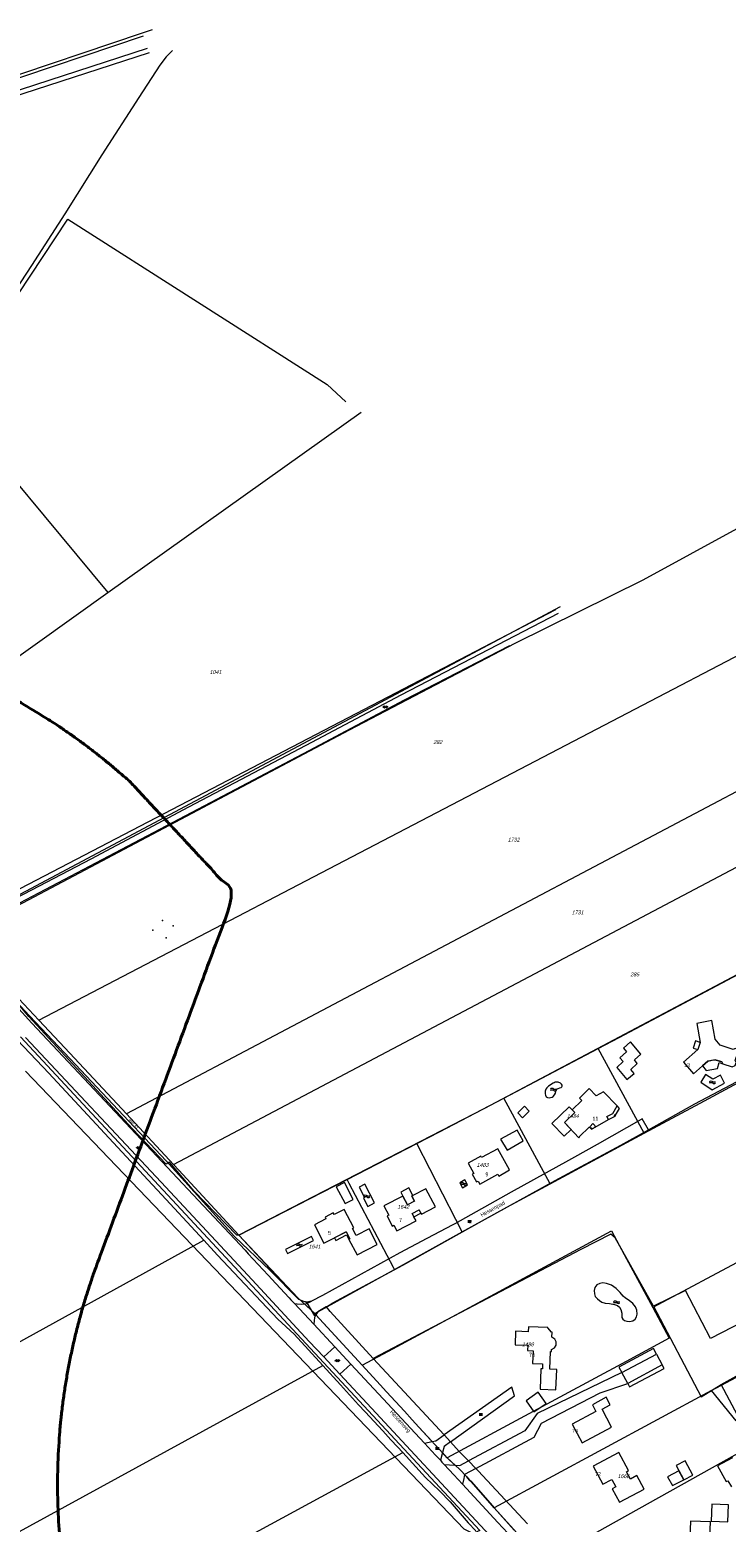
# Model space of a CAD drawing. Header units: metres. Extents: x 172462 to 175458, y 452773 to 455615.
# Tile 39 of 45: x 174181 to 174455, y 454658 to 455246. Entities that reach past the tile are written whole.
import ezdxf
from ezdxf.enums import TextEntityAlignment as Align

# ---------------------------------------------------------------- set-up
doc = ezdxf.new("R2010")
doc.units = ezdxf.units.M
doc.header["$MEASUREMENT"] = 0
doc.linetypes.add('DGN Style 7', pattern=[214.093135, 96.341911, -42.818627, 32.11397, -42.818627])
for name, color, linetype, lineweight in [('BGT Ondergrond', 7, 'Continuous', 0), ('DKK ondergrond', 7, 'Continuous', 0), ('Meldgebied', 5, 'Continuous', 40), ('Pers-druk hoofdleiding (stramien) (revisie)', 30, 'DGN Style 7', 0), ('Pers-druk materiaal-diameter (revisie)', 30, 'Continuous', 0)]:
    doc.layers.add(name, color=color, linetype=linetype, lineweight=lineweight)
doc.styles.add('Style-Arial', font='arial.ttf')
doc.styles.add('Style-arial I 0.26180', font='arial.shx', dxfattribs={"oblique": 15})
doc.styles.add('Style-WORKING', font='WORKING.shx')

# ---------------------------------------------------------------- blocks, each defined once
blk = doc.blocks.new('BGT-296')
at = {"layer": 'BGT Ondergrond', "color": 140, "linetype": 'Continuous', "lineweight": 0, "extrusion": (0, 0, -1)}
for centre in [(0.04, -0.026), (0.04, -0.066)]:
    blk.add_arc(centre, 0.0608, 48.8879, 131.1121, dxfattribs=at)
at = {"layer": 'BGT Ondergrond', "color": 140, "linetype": 'Continuous', "lineweight": 0}
for centre in [(0.04, 0.066), (0.04, 0.026)]:
    blk.add_arc(centre, 0.0608, 228.8879, 311.1121, dxfattribs=at)
blk = doc.blocks.new('*U14')
at = {"layer": 'BGT Ondergrond', "color": 7, "linetype": 'Continuous', "lineweight": 0}
for p, q in [((0.057, -0.036), (-0.057, 0.036)), ((-0.052, 0.076), (0.026, 0.026)), ((-0.036, -0.005), (-0.029, 0.087)), ((-0.005, -0.068), (0.005, 0.068)), ((0.029, -0.087), (0.036, 0.005)), ((0.052, -0.076), (-0.026, -0.026))]:
    blk.add_line(p, q, dxfattribs=at)
blk = doc.blocks.new('BGT-270B')
at = {"layer": 'BGT Ondergrond', "color": 7, "linetype": 'Continuous', "lineweight": 0, "xscale": 0.7267220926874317, "yscale": 0.7267220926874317, "zscale": 0.7267220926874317, "rotation": 243.434948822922}
blk.add_blockref('*U14', (0, 0), dxfattribs=at)
blk = doc.blocks.new('*U10')
at = {"layer": 'BGT Ondergrond', "color": 7, "linetype": 'Continuous', "lineweight": 0}
for p, q in [((0.025, 0.059), (-0.062, 0.016)), ((-0.044, 0.025), (-0.05, 0.038)), ((0.038, 0.034), (-0.05, -0.009)), ((0.05, 0.009), (-0.037, -0.034)), ((-0.019, -0.025), (-0.031, 0)), ((-0.006, 0.013), (-0.019, 0.038)), ((0.006, 0.05), (0, 0.062)), ((0.031, 0), (0.019, 0.025)), ((0.062, -0.016), (-0.025, -0.059)), ((-0.006, -0.05), (0, -0.062)), ((0.019, -0.037), (0.006, -0.012)), ((0.044, -0.025), (0.05, -0.037))]:
    blk.add_line(p, q, dxfattribs=at)
blk = doc.blocks.new('BGT-272B')
at = {"layer": 'BGT Ondergrond', "color": 7, "linetype": 'Continuous', "lineweight": 0, "xscale": 0.7267220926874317, "yscale": 0.7267220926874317, "zscale": 0.7267220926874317, "rotation": 243.434948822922}
blk.add_blockref('*U10', (0, 0), dxfattribs=at)

msp = doc.modelspace()

# ---------------------------------------------------------------- linework, layer by layer
at = {"layer": 'BGT Ondergrond', "color": 7, "linetype": 'Continuous', "lineweight": 0, "flags": 128}
for points in [[(174229.07, 455245.72), (174225.25, 455244.44), (174165.88, 455224.52), (174136.2, 455214.84), (174119.18, 455209.57), (174100.02, 455204.04), (174077.81, 455198.15), (174051.06, 455191.14), (173978.28, 455172.87)], [(173978.79, 455171.77), (174051.57, 455190.04), (174078.32, 455197.04), (174100.53, 455202.94), (174119.69, 455208.47), (174136.71, 455213.74), (174166.39, 455223.42), (174225.77, 455243.34)], [(173917.59, 455142.96), (173940.82, 455153.54), (173952.08, 455159.02), (173958.1, 455161.36), (173962.58, 455162.67), (173967.72, 455164.52), (173972.47, 455166.16), (173975.62, 455167.08), (173980.3, 455168.23), (173987.48, 455169.84), (174017.69, 455176.77), (174051.05, 455184.78), (174094.22, 455196.5), (174136.94, 455209.33), (174177.61, 455222.32), (174227.34, 455238.52)], [(174237.09, 455237.59), (174234.64, 455235.09), (174232.2, 455231.77), (174223.9, 455219.08), (174209.35, 455196.44), (174194.8, 455173.3), (174181.63, 455152.97), (174164.96, 455127.59), (174152.52, 455109)], [(174227.95, 455236.68), (174178.21, 455220.48), (174137.51, 455207.48), (174094.75, 455194.64), (174051.13, 455182.56), (174045.07, 455181.1)], [(174052.74, 454998.69), (174053.67, 455002.26), (174056.05, 455006.5), (174109.46, 455053.76), (174146.94, 455097.25), (174195.89, 455171.11), (174298, 455106.04), (174305.34, 455099.25)], [(174306.89, 454970.08), (174372.11, 455004.21), (174422.51, 455029.08), (174479.53, 455060.3), (174492.76, 455066.65), (174496, 455066.91)], [(174387.99, 455017.27), (174148.72, 454892.69)], [(174243.54, 454939.7), (174289.73, 454964.01), (174327.24, 454983.87), (174368.69, 455005.37), (174389.19, 455015.97)], [(174369.82, 455003.19), (174328.39, 454981.69), (174290.88, 454961.83), (174244.69, 454937.52), (174206.82, 454917.57), (174161.72, 454893.89), (174155.05, 454890.9), (174153.28, 454889.65)], [(174153.79, 454889.05), (174306.89, 454970.08)], [(174594.9, 454945.14), (174523.8, 454907.76), (174359.97, 454820.95), (174334.82, 454807.89), (174263.28, 454771.08)], [(174149.98, 454891.06), (174150.09, 454891.09), (174150.12, 454891.1), (174150.45, 454891.25), (174153.96, 454892.82), (174157.98, 454894.73), (174205.09, 454919.31), (174243.54, 454939.7)], [(174424.56, 454812.58), (174442.79, 454822.76), (174528.23, 454867.84), (174617.65, 454915.95)], [(174152.39, 454886.78), (174181.75, 454854.52)], [(174245.65, 454788.42), (174235.99, 454799.8), (174234.66, 454799.03), (174221.43, 454812.92), (174180.55, 454857.23), (174153.79, 454889.05)], [(174177.27, 454849.17), (174358.24, 454654.8)], [(174181.75, 454854.52), (174265.73, 454765.13), (174267, 454763.66), (174274.77, 454755.32), (174277.82, 454752.03), (174283.1, 454746.35), (174283.76, 454745.64), (174285.12, 454744.18)], [(174232.61, 454791.95), (174179.28, 454848.85)], [(174419.04, 454840.1), (174421.56, 454842.36), (174417.49, 454847.19), (174414.7, 454844.71), (174415.94, 454843.24), (174413.33, 454840.94), (174414.61, 454839.44), (174412.09, 454837.14), (174416.07, 454832.35), (174418.95, 454834.79), (174417.62, 454836.34), (174420.19, 454838.64), (174419.04, 454840.1)], [(174444.99, 454846.97), (174443.09, 454847.61), (174442.13, 454844.75)], [(174442.13, 454844.75), (174444.03, 454844.12)], [(174447.97, 454839.6), (174445.91, 454837.77), (174445.91, 454837.77)], [(174445.91, 454837.77), (174447.36, 454835.86), (174451.74, 454836.75), (174452.48, 454839)], [(174450.91, 454840.16), (174447.97, 454839.6)], [(174453.52, 454839.29), (174452.67, 454839.57), (174450.91, 454840.16)], [(174452.48, 454839), (174453.92, 454838.52)], [(174358.24, 454654.8), (174355.47, 454653.61), (174352.01, 454655.32), (174179.24, 454835.71)], [(174452.98, 454834.11), (174449.92, 454832.45), (174447.05, 454834.33), (174445.25, 454831.37), (174449.68, 454828.29), (174454.52, 454830.94), (174452.98, 454834.11)], [(174386.06, 454825.22), (174386.7, 454825.44), (174387.05, 454825.69), (174387.57, 454826.27), (174387.92, 454827.03), (174388.05, 454827.67), (174388.19, 454828.18), (174388.5, 454828.58), (174389.06, 454828.87), (174389.65, 454829.04), (174390.22, 454829.22), (174390.44, 454829.42), (174390.55, 454829.77), (174390.55, 454830.09), (174390.32, 454830.54), (174389.9, 454830.89), (174389.09, 454831.29), (174388.47, 454831.3), (174387.83, 454831.26), (174387.46, 454831.11), (174387, 454830.86), (174385.17, 454829.77), (174384.5, 454829.06), (174384.18, 454828.55), (174383.95, 454827.81), (174383.89, 454827.29), (174383.89, 454826.7), (174384.02, 454826.24), (174384.34, 454825.58), (174384.82, 454825.31), (174385.45, 454825.18), (174386.06, 454825.22)], [(174394.57, 454820.36), (174393.33, 454821.65), (174386.48, 454815.07), (174391.33, 454810.02), (174394.08, 454812.67), (174391.47, 454815.38)], [(174411.67, 454818.26), (174413.17, 454821), (174412.24, 454822)], [(174424.56, 454812.58), (174422.07, 454816.84), (174421.88, 454816.71), (174421.69, 454816.6), (174404.37, 454806.8), (174395.49, 454801.78), (174393.14, 454800.45)], [(174408.89, 454816.55), (174411.24, 454817.85)], [(174411.67, 454818.26), (174411.38, 454818.43), (174411.08, 454818.13)], [(174411.08, 454818.13), (174411.24, 454817.85)], [(174411.24, 454817.85), (174411.51, 454817.99), (174411.67, 454818.26)], [(174387.81, 454792.55), (174413.7, 454806.52), (174424.56, 454812.58)], [(174401.47, 454813.52), (174401.9, 454813.08)], [(174402.21, 454813.37), (174401.9, 454813.08)], [(174401.9, 454813.08), (174402.13, 454812.84), (174402.42, 454813)], [(174402.42, 454813), (174402.21, 454813.37)], [(174402.42, 454813), (174403.59, 454813.64)], [(174393.14, 454800.45), (174370.51, 454787.98), (174348.37, 454775.52), (174347.57, 454775.1), (174337.27, 454769.7), (174326.73, 454764.17), (174296.17, 454747.3), (174291.85, 454745.02)], [(174296.69, 454723.14), (174290.99, 454729.24), (174268.48, 454753.46), (174232.61, 454791.95)], [(174297.74, 454742.87), (174300.26, 454744.37), (174327.8, 454759.25), (174359.08, 454776.76), (174387.81, 454792.55)], [(174304.82, 454791.81), (174301.62, 454790.13), (174305.11, 454783.47), (174308.31, 454785.15), (174304.82, 454791.81)], [(174312.92, 454791.15), (174310.61, 454789.95), (174312.72, 454785.88), (174312.33, 454785.68), (174314.03, 454782.4), (174316.72, 454783.8), (174312.92, 454791.15)], [(174352.29, 454792.81), (174350.26, 454791.7), (174351.34, 454789.75), (174353.36, 454790.86), (174352.29, 454792.81)], [(174263.28, 454771.08), (174262.45, 454771.09), (174245.65, 454788.42)], [(174330.24, 454789.7), (174327.07, 454788.05), (174327.89, 454786.47)], [(174327.89, 454786.47), (174329.73, 454782.95)], [(174331.81, 454786.68), (174330.24, 454789.7)], [(174331.4, 454786.47), (174331.81, 454786.68), (174331.81, 454786.68)], [(174332.48, 454784.39), (174331.4, 454786.47)], [(174331.57, 454779.6), (174332.24, 454778.28), (174332.24, 454778.28)], [(174332.24, 454778.28), (174335, 454779.7)], [(174335, 454779.7), (174335, 454779.7), (174334.33, 454781.01)], [(174291.85, 454745.02), (174290.1, 454744.74), (174288.34, 454745.01), (174287.03, 454745.78), (174284.57, 454748.08), (174276.85, 454756.42), (174263.28, 454771.08)], [(174291.91, 454770.58), (174281.6, 454765.42), (174282.41, 454763.81), (174292.72, 454768.97), (174291.91, 454770.58)], [(174305.59, 454772.41), (174300.93, 454769.99), (174301.43, 454769.02), (174305.7, 454771.23)], [(174305.7, 454771.23), (174306.64, 454769.41)], [(174426.52, 454743.04), (174411.44, 454769.98), (174409.8, 454771.47), (174397.95, 454765.48), (174316.14, 454722.52)], [(174404.56, 454746), (174405.26, 454745.33), (174406.28, 454744.73), (174407.59, 454744.28), (174409.28, 454744.12), (174411.16, 454743.8), (174412.43, 454743.35), (174413.13, 454742.65), (174413.74, 454741.76), (174414.06, 454740.39), (174414.06, 454739.34), (174414.12, 454738.6), (174414.44, 454737.97), (174415.11, 454737.49), (174416.13, 454737.2), (174417.15, 454737.11), (174418.43, 454737.27), (174419.41, 454738.03), (174419.86, 454738.89), (174420.18, 454739.94), (174420.05, 454741.47), (174419.51, 454742.78), (174418.46, 454744.12), (174417.02, 454745.36), (174415.52, 454746.29), (174414.66, 454747.05), (174413.45, 454748.52), (174411.92, 454750.11), (174409.98, 454751.42), (174408.1, 454752.09), (174406.66, 454752.28), (174405.48, 454752.09), (174404.24, 454751.48), (174403.44, 454750.46), (174403.19, 454749.25), (174403.28, 454747.98), (174403.66, 454746.93), (174404.56, 454746)], [(174475.21, 454743.92), (174449.01, 454730.43), (174439.22, 454749.21), (174426.52, 454743.04)], [(174285.12, 454744.18), (174286.24, 454744.01), (174288.07, 454743.9), (174289.71, 454744.01), (174291.85, 454745.02)], [(174285.12, 454744.18), (174292.75, 454735.99)], [(174453.19, 454712.2), (174483.28, 454728.97), (174475.21, 454743.92)], [(174293.64, 454739.69), (174293.03, 454738.64), (174292.75, 454735.99)], [(174297.74, 454742.87), (174297.61, 454742.79), (174294.32, 454740.83), (174293.64, 454739.69)], [(174339.43, 454689.79), (174334.21, 454695.48), (174331.58, 454698.34), (174328.51, 454701.7), (174321.41, 454709.35), (174318.92, 454712.07), (174311.81, 454719.85), (174293.64, 454739.69)], [(174316.14, 454722.52), (174299.2, 454741.04), (174297.74, 454742.87)], [(174426.52, 454743.04), (174445.33, 454707.46), (174453.19, 454712.2)], [(174292.75, 454735.99), (174301.09, 454727.03)], [(174301.09, 454727.03), (174296.69, 454723.14)], [(174301.09, 454727.03), (174307.41, 454720.25)], [(174427.75, 454724.22), (174426.58, 454726.43), (174412.95, 454719.14)], [(174303.07, 454716.31), (174296.69, 454723.14)], [(174303.07, 454716.31), (174307.41, 454720.25)], [(174307.41, 454720.25), (174336.34, 454689.18)], [(174344.15, 454692.4), (174316.14, 454722.52)], [(174430.75, 454718.62), (174430.04, 454719.94)], [(174428.78, 454581.71), (174358.48, 454656.78), (174315.55, 454702.95), (174303.07, 454716.31)], [(174414.13, 454716.94), (174380.72, 454700.85), (174375.87, 454694.05), (174353.76, 454682.24)], [(174412.95, 454719.14), (174414.13, 454716.94)], [(174416.41, 454712.66), (174417.12, 454711.33), (174430.75, 454718.62)], [(174371.8, 454707.74), (174370.81, 454711.2), (174344.15, 454692.4)], [(174356.65, 454679.23), (174379.55, 454691.5), (174382.44, 454696.99), (174405.51, 454708.97), (174416.41, 454712.66)], [(174381.18, 454709.23), (174376.37, 454705.86), (174379.46, 454701.46), (174384.27, 454704.83), (174381.18, 454709.23)], [(174465.15, 454689.81), (174453.19, 454712.2)], [(174346.64, 454689.71), (174371.8, 454707.74)], [(174339.43, 454689.79), (174340.85, 454690.08), (174344.15, 454692.4)], [(174344.15, 454692.4), (174346.64, 454689.71)], [(174336.34, 454689.18), (174339.43, 454689.79)], [(174336.34, 454689.18), (174340.78, 454684.41), (174342.64, 454682.4)], [(174343.44, 454685.42), (174342.64, 454682.4)], [(174346.64, 454689.71), (174344.1, 454687.89), (174343.44, 454685.42)], [(174348.38, 454680.51), (174345.32, 454683.37), (174343.44, 454685.42)], [(174350, 454685.91), (174346.64, 454689.71)], [(174353.76, 454682.24), (174350, 454685.91)], [(174342.64, 454682.4), (174343.26, 454681.73), (174344.15, 454680.76)], [(174344.15, 454680.76), (174348.38, 454680.51)], [(174344.15, 454680.76), (174347.91, 454676.7), (174351.36, 454672.96)], [(174348.38, 454680.51), (174350.31, 454680.4), (174353.76, 454682.24)], [(174356.65, 454679.23), (174352.18, 454676.84), (174352.17, 454676.8)], [(174353.76, 454682.24), (174356.65, 454679.23)], [(174357.47, 454678.28), (174356.65, 454679.23)], [(174352.17, 454676.8), (174351.83, 454675.21), (174351.36, 454672.96)], [(174351.36, 454672.96), (174365.24, 454657.94), (174369.19, 454653.71)], [(174371.76, 454654.94), (174363.88, 454663.66), (174362.23, 454665.48), (174354.7, 454674.04), (174354.12, 454674.57), (174353.07, 454675.88), (174352.17, 454676.8)], [(174376.98, 454657.44), (174357.47, 454678.28)], [(174438.48, 454674.67), (174436.56, 454678.3), (174432.14, 454675.96), (174434.01, 454672.42), (174438.48, 454674.67)], [(174449.58, 454665.1), (174449.33, 454658.44), (174455.84, 454658.19), (174456.09, 454664.85), (174449.58, 454665.1)]]:
    msp.add_lwpolyline(points, dxfattribs=at)
at = {"layer": 'BGT Ondergrond', "color": 7, "linetype": 'Continuous', "lineweight": 13, "flags": 128}
for points in [[(174459.89, 454844.16), (174458.69, 454844.57), (174457.92, 454844.22), (174452.84, 454845.94), (174450.88, 454848.2), (174449.49, 454855.58), (174443.58, 454854.47), (174444.99, 454846.97)], [(174444.03, 454844.12), (174438.35, 454839.17), (174442.33, 454834.6), (174445.91, 454837.77)], [(174444.99, 454846.97), (174444.03, 454844.12)], [(174453.92, 454838.52), (174457.57, 454837.29), (174458.7, 454837.85), (174459.1, 454839.04), (174458.7, 454839.79), (174459.27, 454841.47), (174460.04, 454841.82), (174460.45, 454843.02), (174459.89, 454844.16)], [(174445.91, 454837.77), (174447.97, 454839.6)], [(174447.97, 454839.6), (174449.74, 454839.94), (174450.91, 454840.16)], [(174450.91, 454840.16), (174453.52, 454839.29)], [(174453.52, 454839.29), (174453.92, 454838.52)], [(174412.24, 454822), (174406.9, 454827.53), (174403.98, 454825.94), (174401.26, 454828.76), (174397.41, 454825.06), (174398.4, 454824.04), (174394.57, 454820.36)], [(174373.08, 454819.18), (174374.94, 454817.25), (174377.67, 454819.89), (174375.8, 454821.82), (174373.08, 454819.18)], [(174394.57, 454820.36), (174395.56, 454819.33)], [(174410.49, 454819.04), (174412.24, 454822)], [(174395.56, 454819.33), (174391.47, 454815.38)], [(174391.47, 454815.38), (174397.2, 454809.43), (174397.42, 454809.64), (174397.28, 454809.79), (174401.33, 454813.67), (174401.47, 454813.52)], [(174401.47, 454813.52), (174401.71, 454813.75), (174401.57, 454813.9), (174402.74, 454815.01), (174403.63, 454814.08), (174403.42, 454813.96), (174403.59, 454813.64)], [(174403.59, 454813.64), (174408.89, 454816.55)], [(174408.89, 454816.55), (174408.21, 454817.79), (174410.49, 454819.04)], [(174375.22, 454808.17), (174372.86, 454812.45), (174366.38, 454808.89)], [(174366.38, 454808.89), (174368.96, 454804.5), (174375.22, 454808.17)], [(174358.14, 454791.16), (174365.25, 454795.06), (174365.64, 454794.36), (174369.92, 454796.74), (174365.26, 454805.12), (174358.89, 454801.62), (174358.6, 454802.14), (174353.61, 454799.4), (174355.82, 454795.37)], [(174355.82, 454795.37), (174355.2, 454795.03), (174356.85, 454792.05), (174357.46, 454792.39), (174358.14, 454791.16)], [(174327.89, 454786.47), (174320.4, 454782.57), (174322.28, 454778.96), (174321.63, 454778.62), (174323.7, 454774.64), (174324.37, 454774.99), (174325.53, 454772.76), (174333.07, 454776.68), (174332.24, 454778.28)], [(174329.73, 454782.95), (174328.79, 454784.74), (174327.89, 454786.47)], [(174331.81, 454786.68), (174331.4, 454786.47)], [(174331.4, 454786.47), (174331.55, 454786.18), (174332.48, 454784.39)], [(174340.65, 454782.2), (174336.94, 454789.36), (174331.81, 454786.68)], [(174308.52, 454773.94), (174304.75, 454781.22), (174300.75, 454779.15), (174300.39, 454779.84), (174297.23, 454778.2), (174297.59, 454777.52), (174293.01, 454775.15), (174296.79, 454767.85), (174305.59, 454772.41)], [(174332.48, 454784.39), (174329.73, 454782.95)], [(174331.57, 454779.6), (174334.33, 454781.01)], [(174332.24, 454778.28), (174331.57, 454779.6)], [(174334.33, 454781.01), (174335, 454779.7)], [(174335, 454779.7), (174335.17, 454779.36), (174340.65, 454782.2)], [(174306.64, 454769.41), (174309.83, 454763.26), (174317.77, 454767.38), (174314.58, 454773.52), (174309.48, 454770.88), (174308.03, 454773.69), (174308.52, 454773.94)], [(174305.59, 454772.41), (174307.04, 454769.61), (174306.64, 454769.41)], [(174372.25, 454733.23), (174372.06, 454727.92), (174377.06, 454727.74), (174376.98, 454725.59), (174379.14, 454725.51), (174378.96, 454720.52), (174382.87, 454720.38), (174382.79, 454718.37), (174382.18, 454718.39), (174381.89, 454710.39), (174388.15, 454710.16)], [(174388.15, 454710.16), (174388.44, 454718.17), (174385.73, 454718.27), (174385.99, 454725.26), (174386.34, 454725.25), (174386.37, 454726.1), (174387.57, 454726.71), (174388.26, 454727.79), (174388.3, 454729.04), (174387.68, 454730.14), (174386.53, 454730.84), (174386.6, 454732.9), (174386.45, 454732.9), (174384.94, 454734.53), (174384.94, 454734.68), (174377.32, 454734.96), (174377.25, 454733.05), (174372.25, 454733.23)], [(174414.13, 454716.94), (174427.75, 454724.22)], [(174430.04, 454719.94), (174416.41, 454712.66)], [(174427.75, 454724.22), (174430.04, 454719.94)], [(174416.41, 454712.66), (174414.13, 454716.94)], [(174406.3, 454702.52), (174409.57, 454704.26), (174407.99, 454707.22), (174402.5, 454704.3), (174403.91, 454701.65), (174394.57, 454696.67), (174398.47, 454689.35), (174410.03, 454695.5), (174406.3, 454702.52)], [(174415.91, 454677.92), (174416.74, 454678.37), (174412.98, 454685.44), (174402.83, 454680.04), (174406.59, 454672.97), (174410.15, 454674.87), (174411.7, 454671.95), (174410.31, 454671.2), (174413.12, 454665.91), (174422.84, 454671.08)], [(174438.48, 454674.67), (174442.06, 454676.56), (174439.06, 454682.23), (174435.48, 454680.34)], [(174435.48, 454680.34), (174438.48, 454674.67)], [(174457.72, 454683.33), (174451.75, 454680.19), (174455.17, 454674), (174455.81, 454674.36), (174457.23, 454671.9)], [(174422.84, 454671.08), (174420.02, 454676.36), (174417.46, 454675), (174415.91, 454677.92)], [(174448.68, 454649.35), (174448.96, 454658.15), (174441.18, 454658.47), (174440.91, 454651.9)]]:
    msp.add_lwpolyline(points, dxfattribs=at)
at = {"layer": 'BGT Ondergrond', "color": 7, "linetype": 'Continuous', "lineweight": 0}
for p in [(174229.38, 454891.14), (174233.23, 454895.03), (174237.43, 454892.88), (174234.66, 454888.16)]:
    msp.add_point(p, dxfattribs=at)
at = {"layer": 'DKK ondergrond', "color": 6, "linetype": 'Continuous', "lineweight": 0, "flags": 128}
for points in [[(174149.12, 455099.19), (174211.68, 455024.15)], [(174211.68, 455024.15), (174311.43, 455095.16)], [(174184.5, 454855.71), (174527.69, 455034.81)], [(174099.85, 454944.27), (174211.68, 455024.15)], [(174150.83, 454891.48), (174390.01, 455018.58)], [(174557.06, 454997.41), (174219.02, 454818.88)], [(174237.56, 454798.92), (174573.61, 454976.39)], [(174404.78, 454844.6), (174413.07, 454848.96), (174528.36, 454910.06), (174597.19, 454946.35)], [(174422.89, 454811.21), (174444.95, 454823.09), (174485.08, 454844.7), (174570.66, 454890.57), (174620.07, 454917.2)], [(174150.83, 454891.48), (174184.5, 454855.71)], [(174147.59, 454878.13), (174176.12, 454847.83), (174188.37, 454834.83), (174229.15, 454791.08), (174231.25, 454788.83), (174249.49, 454769.08)], [(174659.19, 454866.95), (174536.98, 454801.69), (174426.26, 454742.58)], [(174184.5, 454855.71), (174196.74, 454842.71), (174218.98, 454818.86)], [(174367.66, 454825.06), (174404.78, 454844.6)], [(174422.89, 454811.21), (174404.78, 454844.6)], [(174449.42, 454709.92), (174587.13, 454783.4), (174683.68, 454835.21)], [(174333.36, 454807.1), (174342.32, 454811.72), (174367.66, 454825.06)], [(174385.93, 454791.3), (174367.66, 454825.06)], [(174219.02, 454818.88), (174218.98, 454818.86)], [(174218.98, 454818.86), (174237.56, 454798.92)], [(174385.93, 454791.3), (174422.89, 454811.21)], [(174305.92, 454792.97), (174333.36, 454807.1)], [(174351.26, 454772.36), (174348.72, 454777.29), (174333.36, 454807.1)], [(174237.56, 454798.92), (174239.69, 454796.63), (174263.29, 454771.09)], [(174263.29, 454771.09), (174276.79, 454777.96), (174305.92, 454792.97)], [(174324.6, 454757.6), (174324.2, 454758.36), (174306.73, 454791.44), (174305.92, 454792.97)], [(174351.26, 454772.36), (174368.76, 454782.05), (174385.93, 454791.3)], [(174311.81, 454719.85), (174322.17, 454725.43), (174364.02, 454747.96), (174410.02, 454772.74), (174415.05, 454763.4)], [(174170.91, 454725.83), (174249.49, 454769.08)], [(174249.49, 454769.08), (174254.91, 454763.21), (174278.62, 454738.04), (174284.99, 454732.11), (174296.37, 454719.68)], [(174263.29, 454771.09), (174286.49, 454746.43), (174293.15, 454740.18)], [(174324.6, 454757.6), (174351.26, 454772.36)], [(174415.05, 454763.4), (174426.26, 454742.58)], [(174293.15, 454740.18), (174324.6, 454757.6)], [(174293.15, 454740.18), (174293.47, 454739.87), (174311.81, 454719.85)], [(174426.26, 454742.58), (174432.77, 454730.47)], [(174432.77, 454730.47), (174415.86, 454721.37)], [(174311.81, 454719.85), (174318.92, 454712.07), (174321.41, 454709.35), (174328.51, 454701.7), (174331.58, 454698.34), (174334.21, 454695.48), (174345.32, 454683.37)], [(174415.86, 454721.37), (174377.46, 454700.7), (174345.32, 454683.37)], [(174065.07, 454593.55), (174154.38, 454642.21), (174296.37, 454719.68)], [(174296.37, 454719.68), (174303.32, 454712.08), (174310.44, 454704.31), (174312.98, 454701.53), (174320, 454693.97), (174323.13, 454690.53), (174325.73, 454687.71), (174327.81, 454685.45)], [(174449.42, 454709.92), (174363.88, 454663.66)], [(174459.14, 454697.91), (174449.42, 454709.92)], [(174086.72, 454554.83), (174163.96, 454596.56), (174327.81, 454685.45)], [(174327.81, 454685.45), (174336.84, 454675.6), (174342.31, 454670.44), (174346.44, 454666), (174353.63, 454657.84), (174356.58, 454654.59)], [(174383.14, 454642.34), (174466.48, 454688.84)], [(174345.32, 454683.37), (174350.16, 454678.85), (174353.07, 454675.88), (174354.12, 454674.57), (174354.7, 454674.04), (174362.23, 454665.48), (174363.88, 454663.66)], [(174363.88, 454663.66), (174374.08, 454652.38), (174383.14, 454642.34)]]:
    msp.add_lwpolyline(points, dxfattribs=at)
at = {"layer": 'Meldgebied'}
msp.add_rational_spline([(173886.48, 454940.1), (173810.66, 454919.59), (173735.88, 454895.58), (173559.06, 454831.42), (173382.23, 454767.25), (173335.51, 454752.28), (173297.91, 454720.75), (173118.26, 454570.12), (172938.61, 454419.49), (172892.93, 454381.19), (172869.45, 454326.4), (172868.91, 454325.14), (172868.37, 454323.89), (172831.65, 454238.2), (172859.99, 454149.4), (172864.32, 454135.82), (172868.66, 454122.25), (172882.72, 454078.19), (172911.6, 454042.08), (172988.36, 453946.14), (173065.12, 453850.19), (173127.84, 453771.79), (173227.37, 453758.55), (173396.88, 453662.15), (173566.39, 453565.75), (173645.01, 453555.29), (173715.29, 453592.07), (174010.54, 453746.62), (174305.79, 453901.16), (174311.32, 453912.56), (174316.86, 453923.96), (174363.66, 454020.32), (174326.18, 454120.66), (174295.84, 454201.89), (174265.51, 454283.12), (174258.12, 454302.89), (174254.16, 454323.62), (174225.24, 454474.75), (174196.33, 454625.88), (174183.22, 454694.4), (174207.49, 454759.81), (174234.51, 454832.64), (174261.53, 454905.48), (174241.08, 454927.44), (174220.63, 454949.4), (174119.41, 455040.82), (173987.76, 455005.2), (173937.12, 454972.65), (173886.48, 454940.1)], [1, 0.99973656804, 1, 1, 1, 0.981280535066, 1, 1, 1, 0.972729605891, 1, 1, 1, 0.936980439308, 1, 1, 1, 0.983319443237, 1, 1, 1, 0.92795740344, 1, 1, 1, 0.953173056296, 1, 1, 1, 1, 1, 0.919180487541, 1, 1, 1, 0.996456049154, 1, 1, 1, 0.963201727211, 1, 1, 1, 1, 1, 0.877857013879, 1, 1, 1], degree=2, knots=[0, 0, 0, 0.045455, 0.045455, 0.090909, 0.090909, 0.136364, 0.136364, 0.181818, 0.181818, 0.227273, 0.227273, 0.272727, 0.272727, 0.318182, 0.318182, 0.363636, 0.363636, 0.409091, 0.409091, 0.454545, 0.454545, 0.5, 0.5, 0.545455, 0.545455, 0.590909, 0.590909, 0.613636, 0.613636, 0.636364, 0.636364, 0.681818, 0.681818, 0.727273, 0.727273, 0.772727, 0.772727, 0.818182, 0.818182, 0.863636, 0.863636, 0.886364, 0.886364, 0.909091, 0.909091, 0.954545, 0.954545, 1, 1, 1], dxfattribs=at)
at = {"layer": 'Pers-druk hoofdleiding (stramien) (revisie)', "linetype": 'Continuous', "flags": 128}
msp.add_lwpolyline([(174293.18, 454739.36), (174290.17, 454744.43), (174286.83, 454745.67), (174275.57, 454757.14), (174261.54, 454770.55), (174234.58, 454800.3), (174196.79, 454840.45), (174180.78, 454857.42), (174166.35, 454872.77), (174146.48, 454893.46), (174136.62, 454895.18), (174133.59, 454895.71)], dxfattribs=at)

# ---------------------------------------------------------------- block references
at = {"layer": 'BGT Ondergrond', "color": 7, "linetype": 'Continuous', "lineweight": 0, "xscale": 15, "yscale": 15, "zscale": 15}
for name, p in [('BGT-270B', (174320.94, 454979.14)), ('BGT-296', (174449.83, 454831.31)), ('BGT-296', (174387.22, 454828.43)), ('BGT-270B', (174223.81, 454805.54)), ('BGT-296', (174351.81, 454791.28)), ('BGT-296', (174313.67, 454786.4)), ('BGT-272B', (174354.22, 454776.42)), ('BGT-296', (174287.16, 454767.2)), ('BGT-296', (174412.08, 454744.69)), ('BGT-270B', (174302.05, 454721.7)), ('BGT-272B', (174358.6, 454700.46)), ('BGT-272B', (174341.49, 454687.08))]:
    msp.add_blockref(name, p, dxfattribs=at)

# ---------------------------------------------------------------- texts
at = {"layer": 'BGT Ondergrond', "color": 7, "linetype": 'Continuous', "lineweight": 0, "style": 'Style-Arial'}
for s, p in [('13  ', (174440.34, 454838)), ('11  ', (174404.27, 454817)), ('9  ', (174361.55, 454795)), ('5  ', (174299.55, 454772)), ('7  ', (174327.53, 454777)), ('76  ', (174379.33, 454724)), ('74  ', (174396.31, 454694)), ('72  ', (174405.31, 454677))]:
    msp.add_text(s, height=1.5, dxfattribs=at).set_placement(p, align=Align.MIDDLE_CENTER)
for s, rotation, p in [('Hessenpad', 29.07686, (174363.23, 454781.46)), ('Hessenweg', 312.3004, (174326.86, 454697.76))]:
    msp.add_text(s, height=1.5, rotation=rotation, dxfattribs=at).set_placement(p, align=Align.MIDDLE_CENTER)
at = {"layer": 'DKK ondergrond', "color": 6, "linetype": 'Continuous', "lineweight": 0, "style": 'Style-arial I 0.26180', "oblique": 15}
for s, p in [('1041', (174254.07, 454992.83)), ('282', (174341.58, 454965.22)), ('1732', (174371.51, 454926.83)), ('1731', (174396.69, 454898.17)), ('285', (174419.17, 454873.74)), ('1484', (174394.78, 454817.95)), ('1483', (174359.24, 454798.71)), ('1642', (174328, 454782.23)), ('1641', (174293.06, 454766.58)), ('1496', (174377.09, 454728.06)), ('1666', (174414.74, 454676.13))]:
    msp.add_text(s, height=1.5, dxfattribs=at).set_placement(p, align=Align.MIDDLE_CENTER)
at = {"layer": 'Pers-druk materiaal-diameter (revisie)', "style": 'Style-WORKING', "width": 0.858588}
msp.add_text('HPE 63', height=0.99, rotation=313.3682, dxfattribs=at).set_placement((174219.78, 454816.27))

doc.saveas('drawing.dxf')
